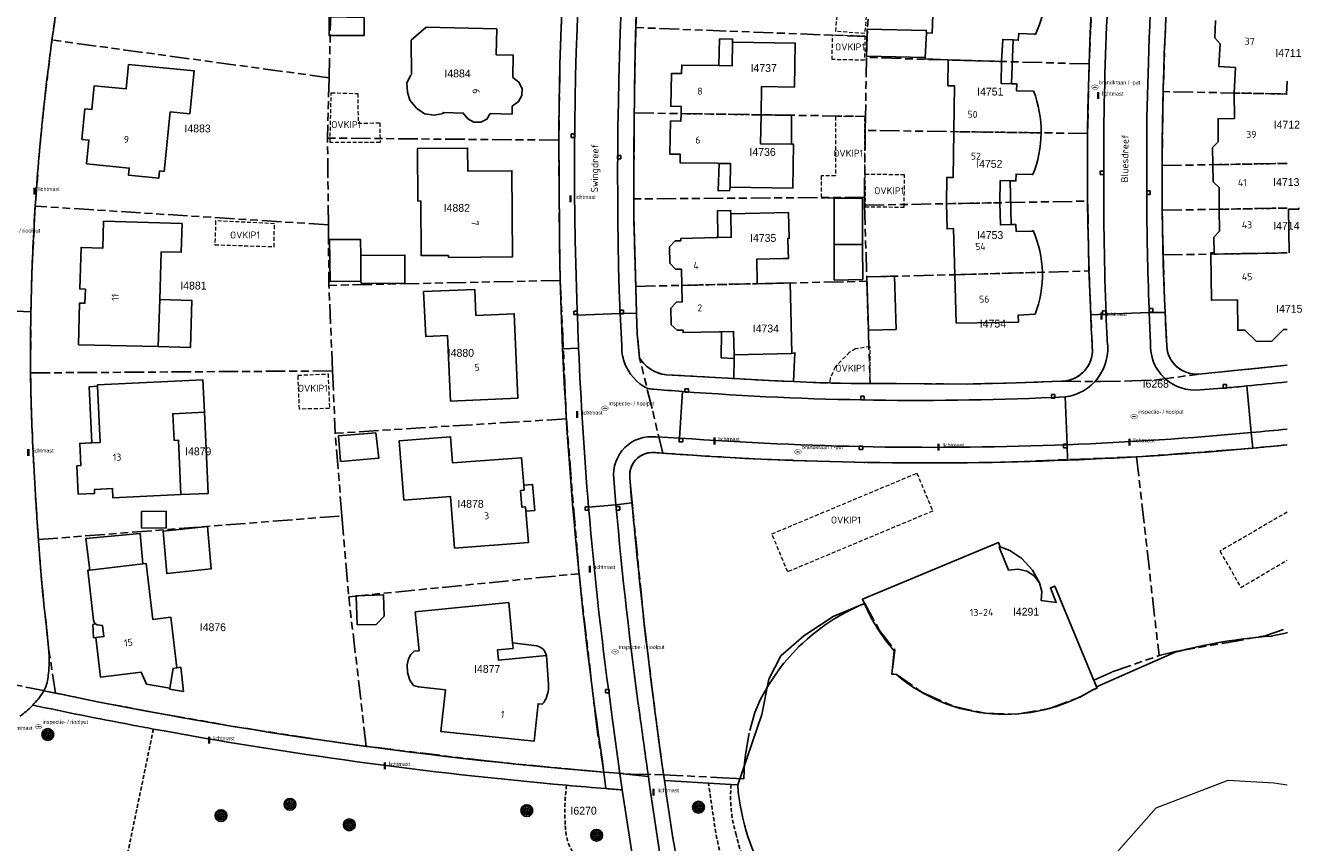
# Model space of a CAD drawing. Extents: x 168491 to 169507, y 481494 to 482503.
# Tile 106 of 108: x 169339 to 169502, y 482276 to 482380. Entities that reach past the tile are written whole.
import ezdxf
from ezdxf.enums import TextEntityAlignment as Align

# ---------------------------------------------------------------- set-up
doc = ezdxf.new("R2010")
doc.units = 0
doc.header["$LTSCALE"] = 0.5
doc.linetypes.add('KAD', pattern=[12, 5, -1, 2, -1, 2, -1])
doc.linetypes.add('STIPPELFIJN', pattern=[1.5, 1, -0.5])
doc.layers.get('0').update_dxf_attribs({"linetype": 'CONTINUOUS'})
for name, color, linetype in [('G01', 3, 'KAD'), ('G_BTD', 3, 'CONTINUOUS'), ('G_GBIP1', 7, 'CONTINUOUS'), ('G_PNDMV', 1, 'CONTINUOUS'), ('G_WGD', 2, 'CONTINUOUS'), ('G_WTD', 4, 'CONTINUOUS'), ('LSHD', 7, 'CONTINUOUS'), ('NAR', 7, 'CONTINUOUS'), ('ORL', 7, 'CONTINUOUS'), ('OVKIP1', 7, 'CONTINUOUS'), ('PPAL', 7, 'CONTINUOUS'), ('PPUT', 7, 'CONTINUOUS'), ('PVGO', 7, 'CONTINUOUS'), ('Q23', 4, 'CONTINUOUS'), ('Z01', 2, 'CONTINUOUS')]:
    doc.layers.add(name, color=color, linetype=linetype)
doc.layers.add('OBWVM', color=7, linetype='CONTINUOUS', lineweight=70)
doc.styles.add('ISO', font='isocpeur.ttf', dxfattribs={"height": 1})

# ---------------------------------------------------------------- blocks, each defined once
blk = doc.blocks.new('PAAL')
at = {"linetype": 'ByBlock', "lineweight": -2}
h = blk.add_hatch(color=0, dxfattribs=at)
h.dxf.hatch_style = 1
h.paths.add_polyline_path([(0.15, 0.8), (-0.15, 0.8), (-0.15, -0.1), (0, -0.1, -0.414214), (-0.1, 0, -1), (0.1, 0, -0.414214), (0, -0.1), (0.15, -0.1)])
at = {"linetype": 'ByBlock', "lineweight": -2, "true_color": 0x681648}
h = blk.add_hatch(color=219, dxfattribs=at)
h.dxf.hatch_style = 1
h.paths.add_polyline_path([(-0.1, 0, 1), (0.1, 0, 1)])
at = {"color": 0, "linetype": 'ByBlock', "lineweight": -2}
blk.add_attdef('PAAL', (0.5, 0.35), '', height=0.5, dxfattribs=at)
blk = doc.blocks.new('put')
at = {"linetype": 'ByBlock', "lineweight": -2}
h = blk.add_hatch(color=0, dxfattribs=at)
h.dxf.hatch_style = 1
edge = h.paths.add_edge_path()
edge.add_spline(control_points=[(0.44, 0), (0.44, 0.04), (0.43, 0.09), (0.36, 0.2), (0.28, 0.26), (0.09, 0.32), (-0.02, 0.33), (-0.22, 0.29), (-0.31, 0.24), (-0.42, 0.12), (-0.44, 0.06), (-0.44, -0.06), (-0.42, -0.12), (-0.33, -0.22), (-0.28, -0.26), (-0.1, -0.33), (0.04, -0.33), (0.27, -0.27), (0.37, -0.2), (0.43, -0.08), (0.44, -0.04), (0.44, 0)], knot_values=[0, 0, 0, 0, 0.380029, 0.380029, 1.118666, 1.118666, 1.857303, 1.857303, 2.59594, 2.59594, 3.13294, 3.13294, 3.66994, 3.66994, 4.20694, 4.20694, 5.079565, 5.079565, 5.952189, 5.952189, 6.283185, 6.283185, 6.283185, 6.283185], degree=3, periodic=0)
edge = h.paths.add_edge_path(flags=16)
edge.add_ellipse((0, 0), major_axis=(0.392, 0), ratio=0.689655, start_angle=0, end_angle=360)
h = blk.add_hatch(color=0, dxfattribs=at)
h.dxf.hatch_style = 1
h.paths.add_polyline_path([(-0.1, 0, -0.096396), (-0.09, 0.04), (-0.25, 0.04, 1), (-0.25, -0.04), (-0.09, -0.04, -0.096396)])
at = {"linetype": 'ByBlock', "lineweight": -2, "true_color": 0x681648}
h = blk.add_hatch(color=219, dxfattribs=at)
h.dxf.hatch_style = 1
h.paths.add_polyline_path([(0.1, 0, 1), (-0.1, 0, 1)])
at = {"linetype": 'ByBlock', "lineweight": -2}
h = blk.add_hatch(color=0, dxfattribs=at)
h.dxf.hatch_style = 1
h.paths.add_polyline_path([(0.25, 0.04), (0.09, 0.04, -0.096396), (0.1, 0, -0.096396), (0.09, -0.04), (0.25, -0.04, 1)])
at = {"color": 0, "linetype": 'ByBlock', "lineweight": -2}
blk.add_attdef('PUT', (0.5, 0.35), '', height=0.5, dxfattribs=at)
blk = doc.blocks.new('BOOM')
at = {"color": 0}
for radius in [0.75, 0.55, 0.35, 0.15]:
    blk.add_circle((0, 0), radius, dxfattribs=at)
blk = doc.blocks.new('Q23')
for p, q in [((0.22, 0.22), (-0.23, 0.22)), ((-0.23, 0.22), (-0.23, -0.23)), ((0.22, -0.23), (0.22, 0.22)), ((-0.23, -0.23), (0.22, -0.23))]:
    blk.add_line(p, q)

msp = doc.modelspace()

# ---------------------------------------------------------------- linework, layer by layer
at = {"layer": 'G01'}
for p, q in [((169416.87, 482379.894), (169417.425, 482390.794)), ((169446.793, 482385.46), (169446.38, 482378.752)), ((169475.087, 482383.952), (169474.721, 482375.254)), ((169377.744, 482373.502), (169377.952, 482381.541)), ((169484.506, 482381.127), (169484.159, 482371.729)), ((169416.87, 482379.894), (169416.679, 482369.008)), ((169446.38, 482378.752), (169416.87, 482379.894)), ((169377.744, 482373.502), (169342.384, 482378.302)), ((169446.38, 482378.752), (169446.302, 482376.067)), ((169446.302, 482376.067), (169446.19, 482368.57)), ((169474.721, 482375.254), (169446.302, 482376.067)), ((169474.532, 482366.387), (169474.721, 482375.254)), ((169377.744, 482373.502), (169377.544, 482365.795)), ((169484.159, 482371.729), (169484.028, 482362.293)), ((169500, 482371.4184), (169484.159, 482371.729)), ((169416.622, 482358.057), (169416.679, 482369.008)), ((169416.679, 482369.008), (169446.19, 482368.57)), ((169446.165, 482366.782), (169446.19, 482368.57)), ((169446.044, 482358.248), (169446.165, 482366.782)), ((169474.532, 482366.387), (169446.165, 482366.782)), ((169474.527, 482357.77), (169474.532, 482366.387)), ((169377.65, 482354.746), (169377.544, 482365.795)), ((169407.047, 482365.542), (169377.544, 482365.795)), ((169484.028, 482362.293), (169500, 482362.5739)), ((169484.052, 482356.593), (169484.028, 482362.293)), ((169446.044, 482358.248), (169416.622, 482358.057)), ((169446.044, 482358.248), (169446.074, 482357.24)), ((169446.074, 482357.24), (169474.527, 482357.77)), ((169474.708, 482348.858), (169474.527, 482357.77)), ((169377.65, 482354.746), (169340.252, 482357.123)), ((169446.074, 482357.24), (169446.346, 482348.102)), ((169484.155, 482350.905), (169484.052, 482356.593)), ((169377.65, 482354.746), (169377.725, 482347.014)), ((169446.363, 482347.542), (169446.346, 482348.102)), ((169407.245, 482347.654), (169377.725, 482347.014)), ((169378.19, 482336.12), (169377.725, 482347.014)), ((169407.245, 482347.654), (169408.019, 482330.005)), ((169416.873, 482346.894), (169446.363, 482347.542)), ((169339.656, 482335.861), (169378.19, 482336.12)), ((169378.19, 482336.12), (169378.529, 482328.166)), ((169408.019, 482330.005), (169378.529, 482328.166)), ((169379.379, 482317.629), (169378.529, 482328.166)), ((169480.775, 482325.164), (169483.64, 482299.817)), ((169340.658, 482314.6), (169379.379, 482317.629)), ((169379.379, 482317.629), (169380.245, 482307.321)), ((169380.245, 482307.321), (169409.636, 482310.262)), ((169382.49, 482288.239), (169380.245, 482307.321)), ((169303.798, 482303.033), (169342.827, 482295.033))]:
    msp.add_line(p, q, dxfattribs=at)
for points in [[(169345.84, 482398.781), (169344.395, 482390.71), (169344.347, 482390.444), (169343.406, 482385.132), (169342.559, 482379.408), (169342.384, 482378.302)], [(169407.047, 482365.542), (169407.2, 482375.165), (169407.374, 482380.374)], [(169340.252, 482357.123), (169340.842, 482364.707), (169341.388, 482370.184), (169342.384, 482378.302)], [(169407.245, 482347.654), (169407.125, 482353.708), (169407.047, 482365.542)], [(169416.622, 482358.057), (169416.614, 482355.886), (169416.7, 482352.881), (169416.873, 482346.894)], [(169339.656, 482335.861), (169339.688, 482343.014), (169339.83, 482348.66), (169340.252, 482357.123)], [(169484.052, 482356.593), (169500, 482356.8818)], [(169484.155, 482350.905), (169490.236, 482351.002), (169500, 482351.1625)], [(169484.155, 482350.905), (169484.331, 482345.274), (169484.614, 482339.288), (169484.673, 482338.821), (169484.776, 482338.403), (169484.91, 482338.035), (169485.116, 482337.621), (169485.478, 482337.097), (169485.769, 482336.781), (169486.303, 482336.348), (169486.677, 482336.126), (169487.086, 482335.943), (169487.589, 482335.791), (169487.93, 482335.729), (169488.28, 482335.698), (169488.724, 482335.705)], [(169446.346, 482348.102), (169457.589, 482348.385), (169474.708, 482348.858)], [(169471.175, 482334.795), (169471.619, 482334.824), (169472.044, 482334.898), (169472.478, 482335.024), (169472.908, 482335.205), (169473.266, 482335.404), (169473.475, 482335.544), (169473.719, 482335.732), (169473.958, 482335.95), (169474.294, 482336.325), (169474.546, 482336.683), (169474.761, 482337.075), (169474.94, 482337.512), (169475.059, 482337.933), (169475.15, 482338.598), (169474.708, 482348.858)], [(169417.37, 482337.726), (169417.056, 482340.855), (169416.876, 482346.787), (169416.873, 482346.894)], [(169446.363, 482347.542), (169446.55, 482341.304), (169446.766, 482334.5)], [(169420.309, 482325.615), (169418.946, 482331.326), (169417.37, 482337.726)], [(169446.766, 482334.5), (169444.362, 482334.505), (169439.489, 482334.627), (169434.644, 482334.862), (169420.752, 482335.615), (169420.581, 482335.641), (169420.221, 482335.716), (169419.911, 482335.804), (169419.605, 482335.915), (169419.376, 482336.013), (169419.045, 482336.18), (169418.76, 482336.351), (169418.525, 482336.514), (169418.248, 482336.735), (169417.858, 482337.108), (169417.6, 482337.409), (169417.37, 482337.726)], [(169488.724, 482335.705), (169500, 482336.842)], [(169339.656, 482335.861), (169339.735, 482331.788), (169339.94, 482326.401), (169340.271, 482320.257), (169340.493, 482316.896), (169340.658, 482314.6)], [(169471.175, 482334.795), (169476.22, 482334.745), (169480.164, 482334.841), (169483.048, 482334.933), (169488.724, 482335.705)], [(169471.175, 482334.795), (169465.411, 482334.585), (169459.156, 482334.441), (169450.068, 482334.493), (169446.766, 482334.5)], [(169409.636, 482310.262), (169409.629, 482310.33), (169408.019, 482330.005)], [(169420.309, 482325.615), (169419.397, 482325.697), (169418.886, 482325.716), (169418.442, 482325.659), (169417.959, 482325.516), (169417.454, 482325.259), (169417.036, 482324.936), (169416.678, 482324.538), (169416.478, 482324.231), (169416.275, 482323.793), (169416.164, 482323.416), (169416.098, 482322.92), (169416.11, 482322.485), (169416.234, 482321.019), (169417.837, 482304.921), (169418.065, 482302.919), (169419.887, 482288.276), (169420.319, 482285.441), (169420.424, 482284.622)], [(169480.775, 482325.164), (169470.41, 482324.741), (169464.628, 482324.501), (169459.081, 482324.405), (169453.019, 482324.378), (169450.597, 482324.389), (169445.959, 482324.447), (169435.846, 482324.748), (169430.785, 482324.965), (169420.309, 482325.615)], [(169500, 482326.6731), (169493.47, 482326.087), (169480.775, 482325.164)], [(169342.827, 482295.033), (169341.946, 482300.832), (169341.408, 482305.944), (169340.989, 482310.127), (169340.658, 482314.6)], [(169412.818, 482284.971), (169411.931, 482290.395), (169409.636, 482310.262)], [(169420.424, 482284.622), (169428.775, 482284.19), (169430.657, 482284.098), (169430.752, 482286.126), (169430.9, 482287.477), (169431.427, 482290.278), (169432.082, 482292.545), (169432.803, 482294.24), (169433.846, 482296.118), (169435.038, 482297.892), (169435.432, 482298.414), (169435.783, 482298.856), (169436.141, 482299.289), (169437.701, 482300.968), (169438.171, 482301.419), (169438.782, 482301.971), (169439.382, 482302.481), (169441.029, 482303.726), (169442.051, 482304.401), (169443.152, 482305.051), (169443.818, 482305.41), (169444.66, 482305.827), (169445.254, 482306.099), (169446.09, 482306.451), (169447.966, 482303.02), (169449.934, 482300.546), (169449.538, 482297.493), (169450.142, 482297.414), (169453.542, 482295.051), (169457.333, 482293.385), (169461.372, 482292.477), (169465.511, 482292.36), (169469.596, 482293.04), (169473.474, 482294.491), (169475.213, 482295.443), (169475.759, 482295.667), (169475.338, 482296.677), (169477.679, 482297.736), (169483.64, 482299.817)], [(169483.64, 482299.817), (169485.726, 482300.353), (169491.961, 482301.4), (169497.165, 482302.341), (169500, 482303.3123)], [(169382.49, 482288.239), (169380.34, 482288.534), (169375.505, 482289.227), (169365.258, 482290.835), (169355.678, 482292.514), (169348.416, 482293.899), (169342.827, 482295.033)], [(169412.818, 482284.971), (169410.307, 482285.179), (169405.836, 482285.578), (169397.841, 482286.379), (169382.49, 482288.239)], [(169412.818, 482284.971), (169416.276, 482284.684), (169420.424, 482284.622)]]:
    msp.add_lwpolyline(points, dxfattribs=at)
at = {"layer": 'G_BTD', "linetype": 'STIPPELFIJN', "lineweight": -3, "transparency": 33554687}
for points in [[(169355.334, 482290.455), (169350.795, 482268.632)], [(169423.349, 482266.527), (169427.704, 482267.62), (169428.174, 482272.065), (169427.076, 482277.227), (169426.143, 482283.554)]]:
    msp.add_lwpolyline(points, dxfattribs=at)
for points in [[(169408.049, 482283.28, 0.05210459), (169407.886, 482278.117)], [(169429.045, 482283.375, 0.0960993), (169429.648, 482277.121)], [(169407.886, 482278.117, 0.13081259), (169408.757, 482274.87)], [(169429.648, 482277.121, 0.07277285), (169432.591, 482269.6)]]:
    msp.add_lwpolyline(points, format="xyb", dxfattribs=at)
at = {"layer": 'G_BTD', "linetype": 'Continuous', "lineweight": 25, "transparency": 33554687}
for points in [[(169426.143, 482283.554), (169420.528, 482283.899)], [(169429.045, 482283.375), (169426.143, 482283.554)], [(169429.882, 482283.323), (169429.045, 482283.375)]]:
    msp.add_lwpolyline(points, dxfattribs=at)
at = {"layer": 'G_GBIP1', "linetype": 'Continuous', "lineweight": 25, "transparency": 33554687}
for points in [[(169453.808, 482376.083), (169446.311, 482376.25), (169446.388, 482379.707), (169453.946, 482379.538), (169453.972, 482379.228)], [(169429.211, 482378.022), (169429.231, 482378.421), (169427.564, 482378.444), (169427.461, 482375.039)], [(169465.009, 482378.313), (169464.834, 482372.73)], [(169432.865, 482368.768), (169436.752, 482368.695), (169436.752, 482365.009)], [(169427.528, 482362.58), (169427.37, 482359.078), (169428.841, 482359.109), (169428.911, 482359.546)], [(169464.794, 482354.764), (169464.666, 482360.348)], [(169442.204, 482352.252), (169442.204, 482358.12), (169445.82, 482358.12), (169445.82, 482352.252)], [(169427.353, 482353.116), (169427.294, 482356.509), (169428.978, 482356.587), (169429.004, 482356.152)], [(169381.779, 482350.822), (169387.42, 482350.883), (169387.419, 482347.307)], [(169381.814, 482347.546), (169381.818, 482347.246)], [(169381.818, 482347.246), (169387.419, 482347.307)], [(169356.138, 482345.232), (169360.225, 482345.108), (169360.044, 482339.115), (169355.956, 482339.211)], [(169429.412, 482337.702), (169427.758, 482337.797), (169427.82, 482341.118)], [(169436.768, 482338.329), (169437.179, 482338.423), (169437.021, 482334.747)], [(169429.412, 482337.702), (169429.381, 482335.147)], [(169429.381, 482335.147), (169434.644, 482334.862), (169437.021, 482334.747)], [(169348.184, 482334.154), (169347.137, 482334.105), (169347.484, 482326.952)], [(169358.842, 482320.337), (169362.336, 482320.504), (169361.841, 482330.844)], [(169402.579, 482321.545), (169403.717, 482321.636), (169403.981, 482318.331), (169402.842, 482318.236)], [(169347.202, 482310.717), (169346.725, 482314.754), (169353.638, 482315.388), (169353.972, 482311.517)], [(169463.388, 482313.697), (169464.599, 482313.203), (169466.142, 482312.203), (169467.511, 482310.702), (169468.391, 482309.08)], [(169347.966, 482302.118), (169347.705, 482302.087), (169347.606, 482303.779), (169347.952, 482303.859)], [(169404.237, 482301.049), (169401.15, 482301.426)], [(169357.422, 482295.68), (169357.399, 482295.542), (169359.153, 482295.244), (169358.847, 482298.322), (169358.333, 482298.244)]]:
    msp.add_lwpolyline(points, dxfattribs=at)
at = {"layer": 'G_GBIP1', "linetype": 'STIPPELFIJN', "lineweight": -3, "transparency": 33554687}
msp.add_lwpolyline([(169429.417, 482338.155), (169429.412, 482337.702)], dxfattribs=at)
at = {"layer": 'G_GBIP1', "linetype": 'Continuous', "lineweight": 25, "transparency": 33554687}
msp.add_lwpolyline([(169405.479, 482299.825, 0.32035755), (169404.237, 482301.049)], format="xyb", dxfattribs=at)
at = {"layer": 'G_PNDMV', "linetype": 'Continuous', "lineweight": 25, "transparency": 33554687}
for points in [[(169453.972, 482379.228), (169454.7, 482379.185), (169454.89, 482385.028)], [(169382.225, 482381.168), (169382.225, 482378.897), (169377.733, 482378.897), (169377.733, 482381.244), (169382.225, 482381.168)], [(169493.219, 482371.551), (169493.387, 482374.8), (169491.29, 482374.913), (169491.446, 482377.813), (169490.743, 482378.601), (169490.863, 482380.781)], [(169388.257, 482373.916), (169388.118, 482373.795), (169387.68, 482372.809), (169387.748, 482371.666), (169388.063, 482370.628), (169388.88, 482369.631), (169389.901, 482368.899), (169391.139, 482368.732), (169392.294, 482368.933), (169392.294, 482369.067), (169394.855, 482368.993), (169395.458, 482368.268), (169396.232, 482367.849), (169397.105, 482367.826), (169397.892, 482368.21), (169398.311, 482368.926), (169401.091, 482368.867), (169401.114, 482369.87), (169401.907, 482370.451), (169402.355, 482371.241), (169402.369, 482372.139), (169401.961, 482372.939), (169401.201, 482373.543), (169401.25, 482376.352), (169399.064, 482376.436), (169399.135, 482379.72), (169390.144, 482379.925)], [(169390.144, 482379.925), (169388.196, 482378.273), (169388.257, 482373.916)], [(169453.808, 482376.083), (169453.972, 482379.228)], [(169467.868, 482378.998), (169467.769, 482379.041), (169465.732, 482379.154), (169465.679, 482378.275), (169465.009, 482378.313)], [(169427.461, 482375.039), (169429.163, 482375.012), (169429.211, 482378.022)], [(169429.211, 482378.022), (169437.223, 482377.912), (169437.131, 482372.3), (169432.932, 482372.369), (169432.865, 482368.768)], [(169465.009, 482378.313), (169463.695, 482378.387), (169463.53, 482375.574)], [(169456.754, 482375.768), (169453.8, 482375.922), (169453.808, 482376.083)], [(169457.444, 482366.625), (169457.522, 482372.477), (169456.712, 482372.476), (169456.754, 482375.768)], [(169356.714, 482361.548), (169357.487, 482369.139), (169359.974, 482368.885), (169360.531, 482374.355), (169352.163, 482375.179), (169351.862, 482372.086), (169347.78, 482372.474), (169347.491, 482369.427), (169346.595, 482369.517), (169346.203, 482365.635), (169347.098, 482365.554), (169346.806, 482362.529), (169352.243, 482361.983), (169352.147, 482361.088), (169356.036, 482360.71), (169356.123, 482361.606), (169356.714, 482361.548)], [(169422.646, 482368.919), (169422.662, 482369.844), (169421.342, 482369.868), (169421.42, 482374.032), (169422.724, 482374.02), (169422.733, 482375.114), (169427.461, 482375.039)], [(169463.53, 482375.574), (169463.499, 482372.747), (169464.834, 482372.73)], [(169464.834, 482372.73), (169465.48, 482372.722), (169465.472, 482371.839), (169467.532, 482371.801), (169467.635, 482371.813)], [(169500, 482373.0746), (169499.91, 482371.42)], [(169490.503, 482362.407), (169490.463, 482364.593), (169491.199, 482365.335), (169491.164, 482368.268), (169493.266, 482368.306), (169493.219, 482371.551)], [(169500, 482371.4205), (169499.91, 482371.42)], [(169427.528, 482362.58), (169427.242, 482362.585), (169422.537, 482362.662), (169422.554, 482363.749), (169421.24, 482363.77), (169421.309, 482367.983), (169422.629, 482367.961), (169422.646, 482368.919)], [(169432.865, 482368.768), (169432.796, 482365.079), (169436.752, 482365.009)], [(169456.517, 482357.433), (169456.553, 482360.786), (169457.365, 482360.769), (169457.444, 482366.625)], [(169392.977, 482350.583), (169401.146, 482350.645), (169401.067, 482361.639), (169395.454, 482361.571), (169395.421, 482364.533), (169389.034, 482364.486), (169389.083, 482357.776), (169389.449, 482357.779)], [(169436.752, 482365.009), (169437.009, 482365.004), (169436.91, 482359.399), (169428.911, 482359.546)], [(169428.911, 482359.546), (169428.946, 482362.557), (169427.528, 482362.58)], [(169467.536, 482361.137), (169467.436, 482361.177), (169465.396, 482361.214), (169465.375, 482360.334), (169464.666, 482360.348)], [(169491.326, 482356.725), (169491.293, 482359.494), (169490.542, 482360.221), (169490.503, 482362.407)], [(169464.666, 482360.348), (169463.389, 482360.373), (169463.327, 482357.559)], [(169392.975, 482350.838), (169389.501, 482350.812), (169389.449, 482357.779)], [(169427.353, 482353.116), (169429.064, 482353.155), (169429.004, 482356.152)], [(169429.004, 482356.152), (169436.377, 482356.322)], [(169436.377, 482356.322), (169436.452, 482353.022), (169436.276, 482353.017), (169436.319, 482351.444), (169436.346, 482350.46), (169435.688, 482350.442)], [(169457.589, 482348.385), (169457.426, 482354.263), (169456.606, 482354.217), (169456.517, 482357.433)], [(169463.327, 482357.559), (169463.4, 482354.729), (169464.794, 482354.764)], [(169490.684, 482351.16), (169490.653, 482353.177), (169491.36, 482353.949), (169491.326, 482356.725)], [(169501.458, 482356.908), (169501.46, 482356.757), (169500.145, 482356.736)], [(169500.145, 482356.736), (169500.234, 482351.166)], [(169356.138, 482345.232), (169356.322, 482351.314), (169358.871, 482351.241), (169358.977, 482354.916), (169348.977, 482355.194), (169348.887, 482351.779), (169346.109, 482351.869), (169345.94, 482346.559), (169346.65, 482346.537), (169346.593, 482344.737), (169345.917, 482344.767), (169345.76, 482339.455)], [(169464.794, 482354.764), (169465.38, 482354.778), (169465.405, 482353.894), (169467.465, 482353.932), (169467.567, 482354.006)], [(169381.814, 482347.546), (169377.861, 482347.503), (169377.803, 482352.849), (169381.757, 482352.891), (169381.779, 482350.822)], [(169422.755, 482347.023), (169422.704, 482349.085), (169421.952, 482349.092), (169421.218, 482349.836), (169421.163, 482351.934), (169421.887, 482352.694), (169422.639, 482352.711), (169422.637, 482353.01), (169427.134, 482353.111), (169427.353, 482353.116)], [(169442.204, 482352.252), (169445.82, 482352.252)], [(169445.849, 482347.765), (169442.204, 482347.686), (169442.204, 482352.252)], [(169445.82, 482352.252), (169445.849, 482347.765)], [(169490.236, 482351.002), (169490.234, 482351.152), (169490.684, 482351.16)], [(169381.779, 482350.822), (169381.814, 482347.546)], [(169392.975, 482350.838), (169392.977, 482350.583)], [(169435.688, 482350.442), (169432.317, 482350.347), (169432.38, 482347.235)], [(169500, 482341.4106), (169499.522, 482341.393), (169498.051, 482339.895), (169496.096, 482339.861), (169494.595, 482341.315), (169493.693, 482341.302), (169493.633, 482345.198), (169490.334, 482345.128), (169490.236, 482351.002)], [(169446.55, 482341.304), (169446.346, 482348.102), (169449.894, 482348.199), (169450.098, 482341.401), (169446.55, 482341.304)], [(169457.589, 482348.385), (169457.761, 482342.217), (169465.699, 482342.336), (169465.675, 482343.219), (169467.837, 482343.331)], [(169396.32, 482346.512), (169389.808, 482346.235), (169390.069, 482340.49), (169392.866, 482340.616), (169393.229, 482332.277), (169401.835, 482332.657), (169401.367, 482343.394), (169396.461, 482343.185), (169396.32, 482346.512)], [(169427.82, 482341.118), (169427.525, 482341.111), (169422.92, 482341.002), (169422.913, 482341.302), (169422.152, 482341.293), (169421.387, 482342.007), (169421.341, 482344.124), (169422.064, 482344.891), (169422.807, 482344.908), (169422.755, 482347.023)], [(169432.38, 482347.235), (169435.735, 482347.309), (169435.755, 482347.309)], [(169435.755, 482347.309), (169436.575, 482347.327), (169436.648, 482343.922), (169436.768, 482338.329)], [(169355.956, 482339.211), (169356.138, 482345.232)], [(169429.417, 482338.155), (169429.346, 482341.154), (169427.82, 482341.118)], [(169345.76, 482339.455), (169355.956, 482339.211)], [(169436.768, 482338.329), (169429.417, 482338.155)], [(169361.841, 482330.844), (169361.65, 482334.969), (169348.176, 482334.328), (169348.184, 482334.154)], [(169348.184, 482334.154), (169348.52, 482327.002), (169347.484, 482326.952)], [(169361.841, 482330.844), (169357.8, 482330.657), (169357.957, 482327.257), (169358.549, 482327.284), (169358.842, 482320.337)], [(169347.484, 482326.952), (169347.301, 482326.943), (169345.923, 482326.877), (169346.06, 482324.033), (169345.561, 482324.011), (169345.725, 482320.413), (169347.831, 482320.505), (169347.827, 482321.002), (169350.101, 482321.111), (169350.158, 482319.917), (169358.842, 482320.337)], [(169383.729, 482328.215), (169378.941, 482327.817), (169379.21, 482324.577), (169384.071, 482324.981), (169383.729, 482328.215)], [(169387.277, 482319.638), (169386.685, 482327.197), (169393.256, 482327.713), (169393.491, 482324.373), (169402.3, 482325.043), (169402.579, 482321.545)], [(169402.579, 482321.545), (169402.63, 482320.91), (169402.171, 482320.874), (169402.356, 482318.735), (169402.798, 482318.763), (169402.842, 482318.236)], [(169402.842, 482318.236), (169403.173, 482314.246), (169393.758, 482313.519), (169393.239, 482320.085), (169387.277, 482319.638)], [(169356.951, 482318.218), (169353.806, 482318.181), (169353.83, 482316.07), (169356.976, 482316.106), (169356.97, 482316.576), (169356.951, 482318.218)], [(169356.558, 482315.688), (169357.034, 482310.276), (169362.704, 482310.861), (169362.228, 482316.273), (169356.558, 482315.688)], [(169446.061, 482306.439), (169445.798, 482306.999), (169463.154, 482314.245), (169463.388, 482313.697)], [(169463.388, 482313.697), (169463.242, 482313.644), (169464.445, 482310.719), (169465.654, 482310.853), (169466.761, 482310.601), (169467.713, 482309.993), (169468.391, 482309.08)], [(169347.202, 482310.717), (169346.963, 482310.689), (169347.703, 482304.334)], [(169353.972, 482311.517), (169347.202, 482310.717)], [(169358.333, 482298.244), (169357.566, 482304.707), (169355.245, 482304.42), (169354.401, 482311.568), (169353.972, 482311.517)], [(169468.391, 482309.08), (169468.705, 482307.991), (169468.594, 482306.86), (169470.523, 482306.604), (169469.781, 482308.457), (169470.33, 482308.684), (169471.225, 482306.513), (169475.672, 482295.839)], [(169381.344, 482303.743), (169381.209, 482307.44), (169384.69, 482307.568), (169384.789, 482304.856), (169383.741, 482303.761), (169381.344, 482303.743)], [(169389.233, 482300.428), (169388.735, 482305.387), (169400.66, 482306.601), (169401.15, 482301.426)], [(169348.167, 482303.725), (169348.854, 482303.643), (169349.019, 482302.243), (169347.966, 482302.118)], [(169347.966, 482302.118), (169348.562, 482297.078), (169353.772, 482297.698), (169354.467, 482296.183), (169357.422, 482295.68)], [(169401.15, 482301.426), (169401.217, 482300.724), (169399.226, 482300.536), (169399.356, 482299.24), (169405.479, 482299.825)], [(169405.135, 482293.828), (169404.942, 482293.605), (169404.407, 482293.679), (169403.893, 482288.888), (169392.01, 482290.138), (169392.581, 482295.453), (169389.144, 482295.822), (169388.525, 482296.018), (169388.059, 482296.672), (169387.766, 482297.667), (169387.707, 482298.65), (169387.871, 482299.397), (169388.195, 482299.972), (169388.603, 482300.365), (169389.233, 482300.428)], [(169405.479, 482299.825), (169405.724, 482296.127)], [(169450.122, 482297.394), (169449.544, 482297.45), (169449.855, 482300.405)], [(169357.422, 482295.68), (169357.839, 482298.171), (169358.333, 482298.244)], [(169475.672, 482295.839), (169475.735, 482295.688), (169475.187, 482295.457)]]:
    msp.add_lwpolyline(points, dxfattribs=at)
for points in [[(169469.201, 482384.266, -0.09622837), (169467.868, 482378.998)], [(169467.635, 482371.813, -0.09356263), (169468.597, 482366.469)], [(169468.597, 482366.469, -0.09397203), (169467.536, 482361.137)], [(169467.567, 482354.006, -0.09805507), (169468.756, 482348.694)], [(169467.837, 482343.331, 0.09786306), (169468.756, 482348.694)], [(169449.855, 482300.405, -0.07855208), (169446.061, 482306.439)], [(169347.703, 482304.334, 0.18436536), (169347.952, 482303.859)], [(169347.952, 482303.859, 0.08326456), (169348.167, 482303.725)], [(169475.187, 482295.457, -0.32279991), (169450.122, 482297.394)], [(169405.724, 482296.127, -0.16566028), (169405.135, 482293.828)]]:
    msp.add_lwpolyline(points, format="xyb", dxfattribs=at)
at = {"layer": 'G_PNDMV', "linetype": 'STIPPELFIJN', "lineweight": -3, "transparency": 33554687}
for points in [[(169456.754, 482375.768), (169463.53, 482375.574)], [(169499.91, 482371.42), (169493.219, 482371.551)], [(169422.646, 482368.919), (169432.865, 482368.768)], [(169457.444, 482366.625), (169468.597, 482366.469)], [(169490.503, 482362.407), (169500, 482362.574)], [(169456.517, 482357.433), (169463.327, 482357.559)], [(169491.326, 482356.725), (169500, 482356.8814)], [(169500, 482351.1622), (169490.687, 482351.009), (169490.684, 482351.16)], [(169457.589, 482348.385), (169468.756, 482348.694)], [(169422.755, 482347.023), (169432.38, 482347.235)]]:
    msp.add_lwpolyline(points, dxfattribs=at)
at = {"layer": 'G_WGD', "lineweight": -3, "transparency": 33554687}
for points in [[(169415.25, 482439.414, 0.04937562), (169409.409, 482343.76)], [(169420.659, 482438.598, 0.04786742), (169414.863, 482343.419)], [(169478.313, 482400.867, 0.02272451), (169476.581, 482361.701)], [(169482.279, 482375.475, -0.01526047), (169483.792, 482400.183)], [(169476.583, 482361.154, 0.01026908), (169476.882, 482343.332)], [(169482.376, 482344.07, -0.00941067), (169482.071, 482358.626)], [(169409.429, 482343.208, 0.0023825), (169409.583, 482339.001)], [(169476.882, 482343.332, 0.00232028), (169477.024, 482339.89)], [(169477.024, 482339.89, -0.42460367), (169471.645, 482332.808)], [(169409.583, 482339.001, 0.01056387), (169410.857, 482318.746)], [(169415.406, 482337.268, -0.08949453), (169415.084, 482339.369)], [(169482.545, 482339.656, 0.46366433), (169488.888, 482333.697)], [(169418.405, 482333.852, -0.19718167), (169415.406, 482337.268)], [(169419.132, 482333.789, 0.00148358), (169418.405, 482333.852)], [(169422.816, 482333.492, -0.00242722), (169419.132, 482333.789)], [(169422.816, 482333.492, 0.03096515), (169471.645, 482332.808)], [(169492.283, 482333.953, 0.00119958), (169494.84, 482334.196)], [(169494.84, 482334.196, 0.0014688), (169500, 482334.7084, 0.0014688)], [(169500, 482328.6851, -0.00213199), (169495.412, 482328.255)], [(169419.469, 482327.693, 0.48484537), (169414.075, 482322.364)], [(169422.465, 482327.558, 0.02819783), (169471.902, 482326.704)], [(169471.902, 482326.704, 0.01339637), (169495.412, 482328.255)], [(169413.881, 482291.933, -0.01409917), (169410.857, 482318.746)], [(169414.347, 482319.039, 0.01270782), (169417.383, 482292.289)], [(169339.947, 482293.505, 0.05073533), (169341.22, 482295.108)], [(169341.22, 482295.108, 0.01652305), (169341.358, 482295.34)], [(169417.383, 482292.289, 0.00177928), (169418.481, 482284.417)], [(169418.481, 482284.417, 0.00504583), (169421.941, 482261.838)]]:
    msp.add_lwpolyline(points, format="xyb", dxfattribs=at)
at = {"layer": 'G_WGD', "linetype": 'Continuous', "lineweight": 25, "transparency": 33554687}
for points in [[(169481.07, 482435.899, 0.05531327), (169474.919, 482343.244)], [(169484.331, 482345.274, -0.04309852), (169487.758, 482416.807)], [(169416.874, 482380.013, -0.00662567), (169417.372, 482389.972)], [(169407.774, 482388.386, 0.00547332), (169407.36, 482379.975)], [(169342.869, 482381.783, 0.00420339), (169341.967, 482375.115)], [(169416.81, 482377.562, -0.00490327), (169416.874, 482380.013)], [(169416.622, 482358.057, -0.00502438), (169416.81, 482377.562)], [(169341.967, 482375.115, 0.0046714), (169341.388, 482370.184)], [(169407.2, 482375.165, 0.00264109), (169407.04, 482366.074)], [(169341.388, 482370.184, 0.00439291), (169340.842, 482364.707)], [(169340.842, 482364.707, 0.00466044), (169340.403, 482359.326)], [(169340.403, 482359.326, 0.00470067), (169340.055, 482353.79)], [(169340.055, 482353.79, 0.004881), (169339.83, 482348.66)], [(169407.125, 482353.708, 0.00660461), (169407.245, 482347.654)], [(169339.83, 482348.66, 0.00380644), (169339.699, 482343.665)], [(169339.65, 482336.789, -0.00514135), (169339.688, 482343.014)], [(169339.688, 482343.014, 0.00156161), (169339.699, 482343.665)], [(169474.919, 482343.244, 0.00279121), (169475.15, 482338.598)], [(169407.534, 482338.933, 0.02598253), (169412.818, 482284.971)], [(169475.15, 482338.598, -0.39624538), (169471.175, 482334.795)], [(169488.724, 482335.705, -0.41686635), (169484.614, 482339.288)], [(169339.735, 482331.788, -0.00620037), (169339.65, 482336.789)], [(169417.37, 482337.726, 0.21610703), (169420.752, 482335.615)], [(169339.94, 482326.401, -0.00427042), (169339.735, 482331.788)], [(169340.271, 482320.257, -0.00375014), (169339.94, 482326.401)], [(169416.104, 482322.552, -0.49711951), (169419.607, 482325.663)], [(169420.939, 482325.572, 0.02793586), (169471.949, 482324.731)], [(169471.949, 482324.731, 0.01298849), (169495.59, 482326.276)], [(169495.59, 482326.276, 0.00207863), (169500, 482326.6852, 0.00207863)], [(169340.493, 482316.896, -0.00238947), (169340.271, 482320.257)], [(169420.528, 482283.899, -0.01325301), (169416.385, 482319.288)], [(169340.989, 482310.127, -0.00118631), (169340.493, 482316.896)], [(169341.408, 482305.944, -0.01218963), (169340.989, 482310.127)], [(169341.951, 482300.773, 0.00985556), (169341.408, 482305.944)], [(169342, 482298.27, 0.03315532), (169341.951, 482300.773)], [(169341.752, 482296.388, 0.04351524), (169342, 482298.27)], [(169341.358, 482295.34, 0.07233915), (169341.752, 482296.388)], [(169412.818, 482284.971, -0.03180837), (169341.358, 482295.34)], [(169339.822, 482293.379, -0.03919996), (169338.305, 482292.092)], [(169352.478, 482290.988, -0.00567733), (169339.947, 482293.505)], [(169355.334, 482290.455, -0.00101507), (169352.478, 482290.988)], [(169381.341, 482286.289, -0.01154102), (169355.334, 482290.455)], [(169408.049, 482283.28, -0.01179635), (169381.341, 482286.289)], [(169408.049, 482283.28, 0.0021955), (169413.062, 482282.857)], [(169413.062, 482282.857, 0.0009964), (169415.135, 482282.695)], [(169422.611, 482270.418, -0.0051221), (169420.528, 482283.899)]]:
    msp.add_lwpolyline(points, format="xyb", dxfattribs=at)
for points in [[(169407.36, 482379.975), (169407.2, 482375.165)], [(169407.04, 482366.074), (169407.125, 482353.708)], [(169416.976, 482343.484), (169416.876, 482346.787), (169416.7, 482352.881), (169416.614, 482355.886), (169416.622, 482358.057)], [(169407.245, 482347.654), (169407.534, 482338.933)], [(169484.413, 482343.548), (169484.331, 482345.274)], [(169416.976, 482343.484), (169417.056, 482340.855), (169417.37, 482337.726)], [(169484.614, 482339.288), (169484.413, 482343.548)], [(169500, 482336.842), (169488.724, 482335.705)], [(169420.752, 482335.615), (169429.381, 482335.147)], [(169437.021, 482334.747), (169439.489, 482334.627), (169441.624, 482334.574)], [(169441.624, 482334.574), (169444.362, 482334.505), (169446.766, 482334.5)], [(169471.175, 482334.795), (169465.411, 482334.585), (169459.156, 482334.441), (169450.068, 482334.493), (169446.766, 482334.5)], [(169419.607, 482325.663), (169420.939, 482325.572)], [(169416.104, 482322.552), (169416.304, 482320.192)], [(169416.385, 482319.288), (169416.344, 482319.74), (169416.304, 482320.192)], [(169339.947, 482293.505), (169339.822, 482293.379)], [(169415.135, 482282.695), (169417.514, 482267.318)]]:
    msp.add_lwpolyline(points, dxfattribs=at)
at = {"layer": 'G_WGD', "lineweight": -3, "transparency": 33554687}
for points in [[(169482.071, 482358.626), (169482.089, 482368.41), (169482.279, 482375.475)], [(169476.581, 482361.701), (169476.583, 482361.154)], [(169334.09, 482343.901), (169339.699, 482343.665)], [(169409.409, 482343.76), (169409.429, 482343.208)], [(169414.863, 482343.419), (169409.429, 482343.208)], [(169416.976, 482343.484), (169415.288, 482343.424), (169414.863, 482343.419)], [(169415.084, 482339.369), (169414.863, 482343.419)], [(169476.882, 482343.332), (169474.919, 482343.244)], [(169476.882, 482343.332), (169482.396, 482343.543)], [(169482.396, 482343.543), (169482.376, 482344.07)], [(169484.413, 482343.548), (169482.396, 482343.543)], [(169482.396, 482343.543), (169482.545, 482339.656)], [(169409.583, 482339.001), (169407.534, 482338.933)], [(169422.465, 482327.558), (169422.816, 482333.492)], [(169488.888, 482333.697), (169492.283, 482333.953)], [(169495.412, 482328.255), (169494.84, 482334.196)], [(169471.645, 482332.808), (169471.902, 482326.704)], [(169422.465, 482327.558), (169419.469, 482327.693)], [(169471.902, 482326.704), (169471.949, 482324.731)], [(169495.59, 482326.276), (169495.412, 482328.255)], [(169414.075, 482322.364), (169414.347, 482319.039)], [(169414.347, 482319.039), (169410.857, 482318.746)], [(169414.347, 482319.039), (169416.385, 482319.288)], [(169414.852, 482284.779), (169413.881, 482291.933)], [(169412.818, 482284.971), (169413.062, 482282.857)], [(169414.852, 482284.779), (169415.135, 482282.695)], [(169418.481, 482284.417), (169414.852, 482284.779)]]:
    msp.add_lwpolyline(points, dxfattribs=at)
at = {"layer": 'G_WTD', "linetype": 'Continuous', "lineweight": 25, "transparency": 33554687}
for points in [[(169429.882, 482283.323), (169432.941, 482292.309), (169433.865, 482296.806), (169435.395, 482299.772), (169438.327, 482302.356), (169442.056, 482304.812), (169446.061, 482306.439)], [(169497.94, 482302.291), (169499.956, 482302.725)], [(169475.672, 482295.839), (169485.68, 482300.245)]]:
    msp.add_lwpolyline(points, dxfattribs=at)
for points in [[(169485.68, 482300.245, -0.04682168), (169497.94, 482302.291)], [(169499.956, 482302.725, 0.00040069), (169500, 482302.7401, 0.00040069)], [(169429.882, 482283.323, 0.12331383), (169434.147, 482270.437)]]:
    msp.add_lwpolyline(points, format="xyb", dxfattribs=at)
at = {"layer": 'LSHD', "linetype": 'Continuous', "lineweight": 13, "transparency": 33554687}
for points in [[(169485.68, 482300.245, -0.04682168), (169497.94, 482302.291)], [(169499.956, 482302.725, 0.00040069), (169500, 482302.7401, 0.00040069)]]:
    msp.add_lwpolyline(points, format="xyb", dxfattribs=at)
for points in [[(169497.94, 482302.291), (169499.956, 482302.725)], [(169475.672, 482295.839), (169485.68, 482300.245)], [(169478.313, 482263.553), (169475.92, 482267.732), (169478.487, 482274.958), (169483.283, 482280.393), (169492.47, 482283.913), (169498.302, 482283.605)], [(169498.302, 482283.605), (169500, 482283.3574)]]:
    msp.add_lwpolyline(points, dxfattribs=at)
at = {"layer": 'OBWVM', "linetype": 'STIPPELFIJN', "lineweight": 13, "transparency": 33554687}
for points in [[(169442.399, 482379.403), (169442.721, 482383.181), (169446.406, 482382.867), (169446.087, 482379.128), (169442.399, 482379.403)], [(169446.121, 482378.84), (169446.062, 482375.731), (169441.93, 482375.809), (169441.989, 482378.946), (169446.121, 482378.84)], [(169384.253, 482365.224), (169377.87, 482365.242), (169378.013, 482371.58), (169381.418, 482371.486), (169381.439, 482367.703), (169384.212, 482367.74), (169384.253, 482365.224)], [(169446.113, 482361.171), (169446.113, 482368.537), (169442.357, 482368.537), (169442.357, 482360.997), (169440.523, 482360.997), (169440.523, 482358.171)], [(169446.113, 482361.171), (169446.135, 482358.197)], [(169446.143, 482357.053), (169451.121, 482356.995), (169451.169, 482361.113), (169446.113, 482361.171)], [(169440.523, 482358.171), (169441.654, 482358.197)], [(169441.654, 482358.197), (169446.135, 482358.197)], [(169446.135, 482358.197), (169446.143, 482357.053)], [(169363.267, 482355.253), (169363.177, 482352.204), (169370.718, 482351.954), (169370.776, 482354.886), (169363.267, 482355.253)], [(169446.766, 482334.5), (169446.769, 482339.2), (169444.929, 482338.937), (169444.14, 482338.486), (169442.3, 482336.606), (169441.699, 482335.215), (169441.624, 482334.574)], [(169373.963, 482331.244), (169373.777, 482335.566), (169377.611, 482335.731), (169377.801, 482331.315), (169373.963, 482331.244)], [(169452.743, 482323.077), (169454.766, 482318.243), (169436.261, 482310.501), (169434.239, 482315.334), (169452.743, 482323.077)], [(169500, 482318.1165), (169491.414, 482313.12), (169494.083, 482308.515), (169500, 482311.9822)]]:
    msp.add_lwpolyline(points, dxfattribs=at)

# ---------------------------------------------------------------- block references
at = {"layer": 'PPAL', "linetype": 'Continuous', "lineweight": 13, "transparency": 33554687}
for p in [(169475.867, 482370.864), (169340.148, 482358.688), (169408.532, 482357.689), (169476.312, 482342.764), (169409.414, 482330.19), (169426.921, 482326.829), (169455.508, 482326.033), (169479.872, 482326.667), (169339.369, 482325.349), (169411.032, 482310.497), (169336.684, 482289.983), (169362.43, 482288.671), (169384.853, 482285.403), (169419.156, 482282.036)]:
    msp.add_blockref('PAAL', p, dxfattribs=at).add_auto_attribs({'PAAL': 'lichtmast'})
at = {"layer": 'PPUT', "linetype": 'Continuous', "lineweight": 13, "transparency": 33554687}
for p, values in [((169475.47, 482372.29), {'PUT': 'brandkraan / -put'}), ((169334.582, 482353.403), {'PUT': 'inspectie- / rioolput'}), ((169412.939, 482331.357), {'PUT': 'inspectie- / rioolput'}), ((169480.452, 482330.296), {'PUT': 'inspectie- / rioolput'}), ((169437.56, 482325.79), {'PUT': 'brandkraan / -put'}), ((169414.245, 482300.295), {'PUT': 'inspectie- / rioolput'}), ((169340.687, 482290.761), {'PUT': 'inspectie- / rioolput'})]:
    msp.add_blockref('put', p, dxfattribs=at).add_auto_attribs(values)
at = {"layer": 'PVGO', "linetype": 'Continuous', "lineweight": 0, "transparency": 33554687}
for p in [(169341.854, 482289.75), (169372.754, 482280.855), (169424.874, 482280.486), (169363.957, 482279.417), (169402.972, 482280.05), (169380.323, 482278.24), (169411.875, 482276.911)]:
    msp.add_blockref('BOOM', p, dxfattribs=at)
at = {"layer": 'Q23'}
for p in [(169408.879, 482366.115), (169414.766, 482363.373), (169476.357, 482361.379), (169482.296, 482358.85), (169409.193, 482343.526), (169415.085, 482343.631), (169476.646, 482343.551), (169482.609, 482343.854), (169423.376, 482333.623), (169492.042, 482334.16), (169445.811, 482332.672), (169470.129, 482332.872), (169422.653, 482327.288), (169471.697, 482326.548), (169445.609, 482326.307), (169410.641, 482318.575), (169414.61, 482318.591), (169413.252, 482295.283)]:
    msp.add_blockref('Q23', p, dxfattribs=at)

# ---------------------------------------------------------------- texts
at = {"layer": 'NAR', "linetype": 'Continuous', "lineweight": 25, "transparency": 33554687, "style": 'ISO'}
for s, rotation, p in [('37', 356.9, (169495.195, 482378.115)), ('9', 88.5, (169396.507, 482371.767)), ('8', 359.1, (169425.059, 482371.779)), ('50', 359.2, (169459.841, 482368.829)), ('9', 354.3, (169351.87, 482365.625)), ('6', 359.2, (169424.786, 482365.552)), ('39', 1, (169495.419, 482366.271)), ('52', 359.2, (169460.268, 482363.491)), ('41', 1, (169494.258, 482360.126)), ('7', 270.4, (169396.359, 482354.961)), ('43', 0.9, (169494.857, 482354.725)), ('54', 1.6, (169460.853, 482351.974)), ('4', 1.3, (169424.557, 482349.536)), ('45', 0.9, (169494.876, 482348.119)), ('11', 88.2, (169350.452, 482345.497)), ('56', 1.6, (169461.331, 482345.257)), ('2', 1.3, (169425.044, 482344.144)), ('5', 2.5, (169396.619, 482336.565)), ('13', 2.8, (169350.69, 482325.109)), ('3', 4.4, (169397.844, 482317.638)), ('13-24', 0.8, (169460.996, 482305.319)), ('15', 6.8, (169352.14, 482301.478)), ('1', 354, (169399.883, 482292.318))]:
    msp.add_text(s, height=0.9, rotation=rotation, dxfattribs=at).set_placement(p, align=Align.MIDDLE_CENTER)
at = {"layer": 'ORL', "linetype": 'Continuous', "lineweight": 25, "transparency": 33554687, "style": 'ISO'}
for s, p in [('Bluesdreef', (169479.277, 482363.208)), ('Swingdreef', (169411.634, 482361.96))]:
    msp.add_text(s, height=0.9, rotation=89.4, dxfattribs=at).set_placement(p, align=Align.MIDDLE_CENTER)
at = {"layer": 'OVKIP1', "linetype": 'Continuous', "lineweight": 70, "transparency": 33554687, "style": 'ISO'}
for p in [(169444.216, 482377.42), (169379.93, 482367.516), (169443.984, 482363.865), (169449.211, 482359.091), (169367.013, 482353.442), (169444.263, 482336.457), (169375.676, 482333.898), (169443.687, 482317.101)]:
    msp.add_text('OVKIP1', height=0.9, dxfattribs=at).set_placement(p, align=Align.MIDDLE_CENTER)
at = {"layer": 'Z01', "ltscale": 0.5}
for s, p in [('I4711', (169498.4735, 482376.15)), ('I4884', (169392.4596, 482373.5415)), ('I4737', (169431.5226, 482374.232)), ('I4751', (169460.4324, 482371.227)), ('I4883', (169359.293, 482366.524)), ('I4712', (169498.2746, 482367.011)), ('I4736', (169431.3847, 482363.5325)), ('I4752', (169460.3134, 482362.011)), ('I4713', (169498.206, 482359.6925)), ('I4882', (169392.3707, 482356.4045)), ('I4714', (169498.2159, 482354.1165)), ('I4735', (169431.461, 482352.571)), ('I4753', (169460.4136, 482352.936)), ('I4881', (169358.7614, 482346.492)), ('I4715', (169498.5842, 482343.5325)), ('I4734', (169431.805, 482341.021)), ('I4754', (169460.7791, 482341.6495)), ('I4880', (169392.893, 482337.91)), ('I6268', (169481.5494, 482333.9765)), ('I4879', (169359.3757, 482325.36)), ('I4878', (169394.1214, 482318.663)), ('I4291', (169464.9994, 482304.907)), ('I4876', (169361.243, 482302.934)), ('I4877', (169396.2418, 482297.6165)), ('I6270', (169408.545, 482279.5385))]:
    msp.add_text(s, height=1, dxfattribs=at).set_placement(p)

doc.saveas('drawing.dxf')
